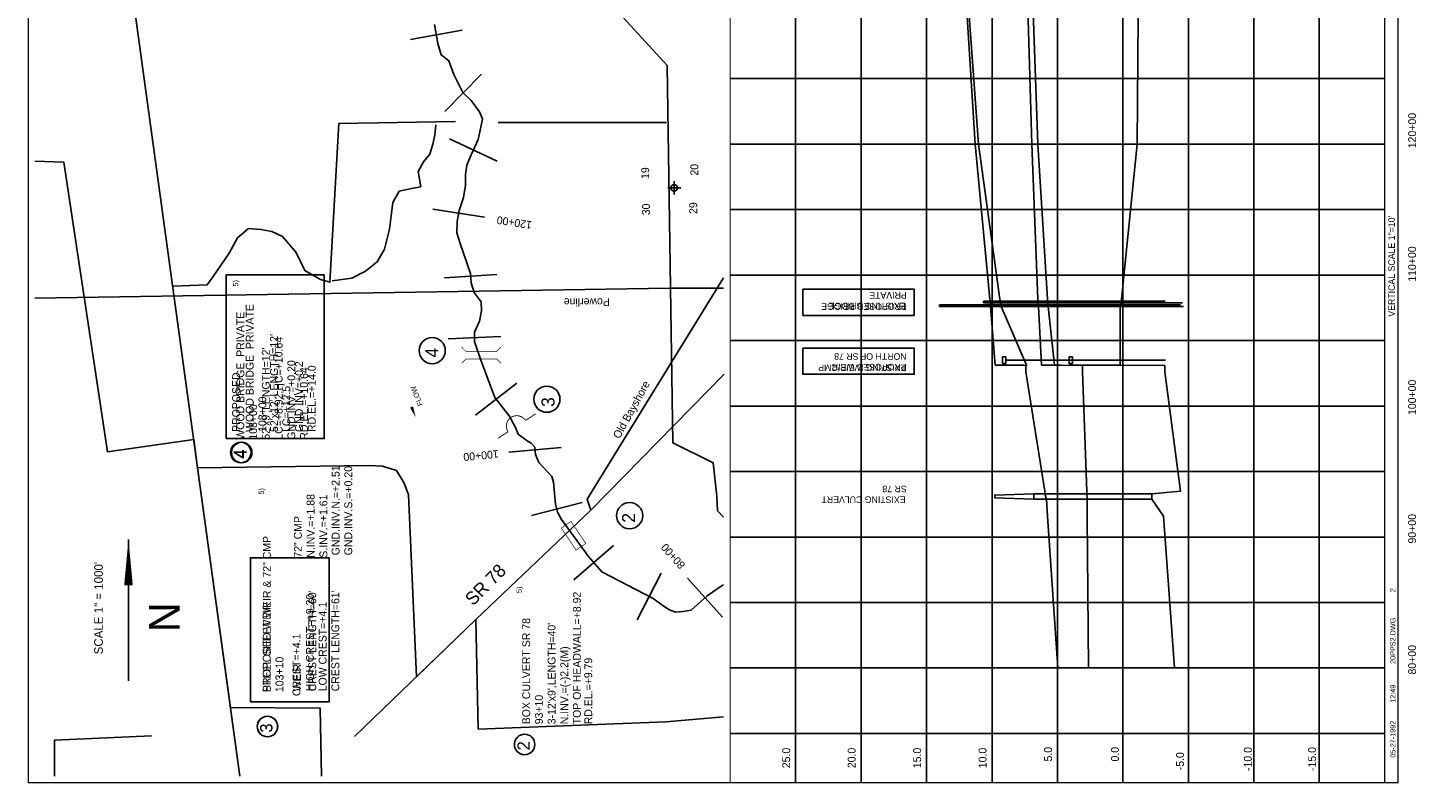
# Model space of a CAD drawing. Extents: x 219879 to 230599, y 860478 to 876488.
# Tile 1 of 3: x 219879 to 230484, y 860478 to 866246. Entities that reach past the tile are written whole.
import ezdxf
from ezdxf.enums import TextEntityAlignment as Align

# ---------------------------------------------------------------- set-up
doc = ezdxf.new("R2010")
doc.units = 0
doc.header["$LTSCALE"] = 800
doc.header["$PDMODE"] = 34
doc.header["$PDSIZE"] = 50
for name, pattern in [('DASHED', [0]), ('DIVIDE', [0]), ('STREAM', [0])]:
    doc.linetypes.add(name, pattern=pattern)
doc.layers.get('0').update_dxf_attribs({"linetype": 'CONTINUOUS'})
for name, color, linetype in [('BORDER', 1, 'CONTINUOUS'), ('EXISTING', 7, 'CONTINUOUS'), ('GRID', 2, 'CONTINUOUS'), ('MAJROADS', 9, 'CONTINUOUS'), ('MINROADS', 7, 'CONTINUOUS'), ('POWERLINES', 14, 'DIVIDE'), ('PROPOSED', 7, 'CONTINUOUS'), ('SEC', 2, 'CONTINUOUS'), ('STATIONS', 7, 'CONTINUOUS'), ('STRUCTTEXT', 7, 'CONTINUOUS'), ('STRUCTURES', 1, 'CONTINUOUS'), ('TEXT', 7, 'CONTINUOUS'), ('TRUNKS', 5, 'STREAM'), ('WSHEDS', 3, 'CONTINUOUS')]:
    doc.layers.add(name, color=color, linetype=linetype)

# ---------------------------------------------------------------- blocks, each defined once
blk = doc.blocks.new('BRIDGE')
at = {"layer": 'STRUCTURES', "color": 0, "const_width": 20}
for points in [[(-234, -534), (-101, -402), (-101, 496), (-234, 629)], [(244, -534), (112, -402), (112, 496), (244, 629)]]:
    blk.add_lwpolyline(points, dxfattribs=at)
blk = doc.blocks.new('WEIR')
at = {"layer": 'STRUCTURES', "color": 0, "const_width": 30}
blk.add_lwpolyline([(13, 761), (13, 358, -1), (13, -332), (13, -734)], format="xyb", dxfattribs=at)
blk = doc.blocks.new('BOX')
at = {"layer": 'STRUCTURES', "color": 0, "const_width": 20}
blk.add_lwpolyline([(-377, -171), (433, -171), (433, 189), (-377, 189)], close=True, dxfattribs=at)
blk = doc.blocks.new('LOGON')
at = {"color": 0}
blk.add_attdef('DATE', text='', height=1, dxfattribs=at).set_placement((-1.87, 1.76), align=Align.RIGHT)
for tag, p in [('TIME', (1.56, 1.76)), ('DRAWING', (8.97, 1.76)), ('OPERATOR', (22.66, 1.76))]:
    blk.add_attdef(tag, p, '', height=1, dxfattribs=at)
blk = doc.blocks.new('FLARROW')
at = {"color": 0}
blk.add_lwpolyline([(-0.28, 0.019, 0, 0.05, 0), (-0.112, 0.019, 0, 0, -0.087559), (-0.012, 0.001, 0, 0, 0.245722), (0.075, 0.013, 0, 0, -0.309425), (0.212, 0.015, 0, 0, 0), (0.278, 0.013, 0, 0, 0)], format="xyseb", dxfattribs=at)
blk.add_text('FLOW', height=0.08, dxfattribs=at).set_placement((0.015, -0.157), align=Align.CENTER)

msp = doc.modelspace()

# ---------------------------------------------------------------- linework, layer by layer
at = {"layer": 'BORDER', "color": 0, "const_width": 10}
msp.add_lwpolyline([(230344, 860483), (230344, 876483), (219884, 876483), (219884, 860483)], close=True, dxfattribs=at)
for points in [[(225244, 860483), (225244, 876483)], [(230244, 860483), (230244, 876483)]]:
    msp.add_lwpolyline(points, dxfattribs=at)
at = {"layer": 'EXISTING', "color": 0}
for points in [[(227747, 861358), (227668, 862518), (227659, 862648), (227648, 862688), (227648, 862708), (227503, 863618), (227503, 863668), (227487, 863669), (227269, 863670), (227233, 864118), (227232, 864152), (227229, 864164), (227227, 864174), (227116, 865358), (227033, 866658)], [(227510, 866658), (227547, 865358), (227595, 864174), (227595, 864164), (227596, 864152), (227598, 864118), (227622, 863670), (227708, 863669), (227935, 863668), (227935, 863618), (227969, 862708), (227969, 862688), (227970, 862648), (227972, 862518), (227980, 861358)], [(227349, 863708), (228059, 863708)], [(227564, 862648), (227265, 862658), (227265, 862678), (227564, 862688)], [(227564, 862648), (227265, 862658), (227265, 862678), (227564, 862688)]]:
    msp.add_lwpolyline(points, dxfattribs=at)
at = {"layer": 'EXISTING', "color": 0, "linetype": 'DASHED'}
for points in [[(228637, 861358), (228554, 862518), (228464, 862648), (228464, 862688), (228684, 862708), (228564, 863618), (228564, 863668), (227834, 863669), (228224, 863670), (228224, 864118), (228234, 864152), (228234, 864164), (228234, 864174), (228354, 865358), (228364, 866658)], [(228567, 864158), (227180, 864158), (227180, 864146), (228699, 864146)]]:
    msp.add_lwpolyline(points, dxfattribs=at)
at = {"layer": 'EXISTING', "color": 0}
for points in [[(227324, 863708), (227324, 863733), (227349, 863733), (227349, 863683), (227324, 863683)], [(228464, 862688), (227564, 862688), (227564, 862648), (228464, 862648)], [(228464, 862688), (227564, 862688), (227564, 862648), (228464, 862648)]]:
    msp.add_lwpolyline(points, close=True, dxfattribs=at)
for centre in [(221506, 863003), (221710, 860911)]:
    msp.add_circle(centre, 78.1, dxfattribs=at)
at = {"layer": 'GRID', "color": 0}
for points in [[(225744, 860483), (225744, 876483)], [(226244, 860483), (226244, 876483)], [(226744, 860483), (226744, 876483)], [(227244, 860483), (227244, 876483)], [(227744, 860483), (227744, 876483)], [(228244, 860483), (228244, 876483)], [(228744, 860483), (228744, 876483)], [(229244, 860483), (229244, 876483)], [(229744, 860483), (229744, 876483)], [(230244, 865858), (225244, 865858)], [(230244, 865358), (225244, 865358)], [(230244, 864858), (225244, 864858)], [(230244, 864358), (225244, 864358)], [(230244, 863858), (225244, 863858)], [(230244, 863358), (225244, 863358)], [(230244, 862858), (225244, 862858)], [(230244, 862358), (225244, 862358)], [(230244, 861858), (225244, 861858)], [(230244, 861358), (225244, 861358)], [(230244, 860858), (225244, 860858)]]:
    msp.add_lwpolyline(points, dxfattribs=at)
at = {"layer": 'MAJROADS', "color": 0}
for points in [[(222253, 876433), (222251, 876389), (222148, 875028), (222065, 874548), (222001, 871660), (221915, 871302), (220812, 867058), (220755, 866761), (220724, 866548), (220703, 866320), (221499, 860533)], [(222375, 860836), (223300, 861728), (224179, 862563), (225197, 863602)]]:
    msp.add_lwpolyline(points, dxfattribs=at)
at = {"layer": 'MINROADS', "color": 0}
for points in [[(223146, 865531), (222255, 865516), (222186, 864303), (222114, 864323), (221996, 864393), (221928, 864531), (221825, 864652), (221742, 864691), (221660, 864707), (221564, 864714), (221480, 864643), (221417, 864524), (221296, 864346), (221250, 864284), (221185, 864280), (220985, 864274)], [(224757, 865523), (223472, 865522)], [(222205, 864314), (222353, 864335), (222458, 864387), (222548, 864460), (222604, 864555), (222642, 864709), (222667, 864912), (222716, 864998), (222822, 865022), (222881, 865032), (222860, 865148), (222901, 865222), (222949, 865280), (222974, 865356), (222987, 865426), (222996, 865506)], [(225194, 864337), (224151, 862646), (224179, 862563)], [(220083, 860533), (220082, 860806), (220824, 860841)]]:
    msp.add_lwpolyline(points, dxfattribs=at)
at = {"layer": 'POWERLINES', "color": 0}
msp.add_lwpolyline([(225194, 864259), (224781, 864258), (219934, 864181)], dxfattribs=at)
at = {"layer": 'PROPOSED', "color": 0}
for points in [[(227747, 861358), (227668, 862518), (227659, 862648), (227648, 862688), (227648, 862708), (227503, 863618), (227503, 863668), (227509, 863669), (227509, 863670), (227508, 863671), (227315, 864118), (227309, 864152), (227306, 864164), (227303, 864174), (227142, 865358), (227046, 866658)], [(227547, 866658), (227595, 865358), (227668, 864174), (227668, 864164), (227669, 864152), (227673, 864118), (227722, 863671), (227768, 863670), (227769, 863669), (227935, 863668), (227935, 863618), (227969, 862708), (227969, 862688), (227970, 862648), (227972, 862518), (227980, 861358)], [(227858, 863708), (228568, 863708)], [(227564, 862648), (227265, 862658), (227265, 862678), (227564, 862688)]]:
    msp.add_lwpolyline(points, dxfattribs=at)
at = {"layer": 'PROPOSED', "color": 0, "linetype": 'DASHED'}
for points in [[(228637, 861358), (228554, 862518), (228464, 862648), (228464, 862688), (228684, 862708), (228564, 863618), (228564, 863668), (227834, 863669), (227834, 863670), (228224, 863671), (228224, 864118), (228234, 864152), (228234, 864164), (228234, 864174), (228354, 865358), (228364, 866658)], [(228706, 864118), (226844, 864118), (226844, 864130), (228684, 864130)]]:
    msp.add_lwpolyline(points, dxfattribs=at)
at = {"layer": 'PROPOSED', "color": 0}
for points in [[(221393, 863109), (222143, 863109), (222143, 864359), (221393, 864359)], [(225800, 864250), (226650, 864250), (226650, 864050), (225800, 864050)], [(225800, 863800), (226650, 863800), (226650, 863600), (225800, 863600)], [(227833, 863708), (227833, 863733), (227858, 863733), (227858, 863683), (227833, 863683)], [(228464, 862688), (227564, 862688), (227564, 862648), (228464, 862648)], [(221580, 861100), (222180, 861100), (222180, 862200), (221580, 862200)]]:
    msp.add_lwpolyline(points, close=True, dxfattribs=at)
for centre in [(221513, 863003), (221709, 860911)]:
    msp.add_circle(centre, 78.1, dxfattribs=at)
at = {"layer": 'SEC', "color": 0}
msp.add_point((224817, 865024), dxfattribs=at)
at = {"layer": 'STATIONS', "color": 0}
for p, q in [((222803, 866156), (223197, 866227)), ((223064, 865607), (223344, 865892)), ((223101, 865398), (223463, 865228)), ((222972, 864862), (223367, 864801)), ((223062, 864336), (223461, 864362)), ((223091, 863872), (223491, 863888)), ((223299, 863287), (223614, 863533)), ((223554, 863005), (223952, 863042)), ((223726, 862521), (224114, 862621)), ((224051, 862031), (224354, 862292)), ((224533, 861726), (224716, 862082)), ((225185, 861746), (224918, 862044))]:
    msp.add_line(p, q, dxfattribs=at)
at = {"layer": 'STRUCTTEXT', "color": 0}
for centre, radius in [((222968, 863781), 100), ((223844, 863410), 100), ((224476, 862521), 100), ((223674, 860774), 78.1)]:
    msp.add_circle(centre, radius, dxfattribs=at)
at = {"layer": 'TEXT', "color": 0}
msp.add_line((220648, 862340), (220648, 861260), dxfattribs=at)
msp.add_lwpolyline([(220648, 862340, 0, 65.7, 0), (220648, 861988, 65.7, 65.7, 0)], format="xyseb", dxfattribs=at)
at = {"layer": 'TRUNKS', "color": 0}
msp.add_lwpolyline([(225194, 861994), (225184, 861988), (225068, 861910), (224945, 861800), (224884, 861788), (224823, 861783), (224780, 861802), (224739, 861827), (224655, 861888), (224263, 862091), (224162, 862209), (223955, 862492), (223926, 862547), (223910, 862609), (223895, 862777), (223881, 862819), (223851, 862852), (223783, 862926), (223756, 862988), (223751, 863043), (223724, 863074), (223694, 863092), (223625, 863142), (223605, 863195), (223557, 863282), (223447, 863422), (223339, 863709), (223292, 863850), (223291, 863882), (223292, 863922), (223329, 864006), (223344, 864084), (223342, 864154), (223289, 864225), (223265, 864298), (223260, 864370), (223181, 864599), (223157, 864681), (223159, 864766), (223173, 864850), (223206, 864950), (223223, 865043), (223223, 865126), (223232, 865198), (223265, 865276), (223320, 865394), (223340, 865486), (223353, 865551), (223330, 865604), (223265, 865691), (223203, 865751), (223132, 865888), (223096, 865994), (223036, 866039), (223012, 866125), (222985, 866272)], dxfattribs=at)
at = {"layer": 'WSHEDS', "color": 0}
for points in [[(225194, 862509), (225146, 862559), (225141, 862669), (225113, 862925), (224806, 863078), (224763, 865959), (223595, 867236)], [(219934, 865228), (220153, 865220), (220487, 863009), (221146, 863103), (221175, 862886), (222487, 862904), (222588, 862900), (222695, 862867), (222754, 862770), (222787, 862680), (222847, 861291), (223300, 861728), (223320, 860892), (224753, 860946), (225194, 860986)], [(221175, 862886), (221427, 861056), (222112, 861052), (222122, 860533)]]:
    msp.add_lwpolyline(points, dxfattribs=at)

# ---------------------------------------------------------------- block references
at = {"layer": 'STRUCTURES', "color": 0}
for name, p, xscale, yscale, zscale, rotation in [('BRIDGE', (223331, 863747), 0.25781634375, 0.25781634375, 0.25781634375, 270), ('WEIR', (223618, 863204), 0.2303234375, 0.2303234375, 0.2303234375, 123), ('BOX', (224042, 862372), 0.250125, 0.250125, 0.250125, 304)]:
    msp.add_blockref(name, p, dxfattribs=dict(at, xscale=xscale, yscale=yscale, zscale=zscale, rotation=rotation))
at = {"layer": 'TEXT', "color": 0, "xscale": 40, "yscale": 40, "zscale": 40, "rotation": 90}
msp.add_blockref('LOGON', (230396, 861030), dxfattribs=at).add_auto_attribs({'DATE': '05-27-1992', 'TIME': '12:49', 'OPERATOR': '2', 'DRAWING': '20PPS2.DWG'})
at = {"layer": 'TRUNKS', "color": 0, "xscale": 500, "yscale": 500, "zscale": 500, "rotation": 112}
msp.add_blockref('FLARROW', (222798, 863406), dxfattribs=at)

# ---------------------------------------------------------------- texts
at = {"layer": 'EXISTING', "color": 0}
for s, height, rotation, p in [('5)', 40, 90, (221486, 864271)), ('EXISTING BRIDGE', 50, 180, (226584, 864146)), ('PRIVATE', 50, 180, (226592, 864228)), ('WOOD BRIDGE  PRIVATE', 60, 90, (221533, 863101)), ('LC=+8.92,HC=+10.64', 60, 90, (221825, 863101)), ("52'x9',LENGTH=12'", 60, 90, (221727, 863101)), ('NORTH OF SR 78', 50, 180, (226592, 863761)), ('GND.INV.=+0.20', 60, 90, (221922, 863101)), ('RD.EL.=+10.64', 60, 90, (222019, 863101)), ('EXISTING WEIR/CMP', 50, 180, (226589, 863675)), ('108+00', 60, 90, (221630, 863101)), ('4', 93.8, 90, (221545, 862957)), ('GND.INV.N.=+2.51', 60, 90, (222260, 862218)), ('GND.INV.S.=+0.20', 60, 90, (222357, 862218)), ('5)', 40, 90, (221682, 862682)), ('N.INV.=+1.88', 60, 90, (222069, 862200)), ('S.INV.=+1.61', 60, 90, (222167, 862200)), ('72" CMP', 60, 90, (221972, 862200)), ('STEEL SHEET WEIR & 72" CMP', 60, 90, (221735, 861174)), ("CREST LENGTH=61'", 60, 90, (222258, 861180)), ('HIGH CREST=+9.20', 60, 90, (222064, 861180)), ('LOW CREST=+4.1', 60, 90, (222161, 861180)), ('103+10', 60, 90, (221832, 861174)), ('WEIR', 60, 90, (221967, 861180)), ('3', 93.8, 90, (221748, 860865))]:
    msp.add_text(s, height=height, rotation=rotation, dxfattribs=at).set_placement(p)
at = {"layer": 'MAJROADS', "color": 0}
msp.add_text('SR 78', height=100, rotation=45.421, dxfattribs=at).set_placement((223280, 861827))
at = {"layer": 'MINROADS', "color": 0}
msp.add_text('Old Bayshore', height=60, rotation=61.037, dxfattribs=at).set_placement((224398, 863103))
at = {"layer": 'POWERLINES', "color": 0}
msp.add_text('Powerline', height=60, rotation=180, dxfattribs=at).set_placement((224325, 864181))
at = {"layer": 'PROPOSED', "color": 0}
for s, height, rotation, p in [('PROPOSED BRIDGE', 50, 180, (226593, 864142)), ('PRIVATE', 50, 180, (226593, 864228)), ('WOOD BRIDGE  PRIVATE', 60, 90, (221604, 863160)), ("52'x12' LENGTH=12'", 60, 90, (221790, 863160)), ('NORTH OF SR 78', 50, 180, (226592, 863761)), ('GND INV=+0.2', 60, 90, (221981, 863160)), ('RD.EL.=+14.0', 60, 90, (222078, 863160)), ('PROPOSED WEIR', 50, 180, (226592, 863680)), ('PROPOSED', 60, 90, (221500, 863160)), ("LC=+12.5'", 60, 90, (221883, 863160)), ('108+00', 60, 90, (221701, 863160)), ('4', 93.8, 90, (221552, 862957)), ("CREST LENGTH=60'", 60, 90, (222082, 861180)), ('PROPOSED WEIR', 60, 90, (221734, 861174)), (' CREST=+4.1', 60, 90, (221961, 861121)), ('103+10', 60, 90, (221831, 861174)), ('3', 93.8, 90, (221747, 860865))]:
    msp.add_text(s, height=height, rotation=rotation, dxfattribs=at).set_placement(p)
at = {"layer": 'STATIONS', "color": 0}
for s, rotation, p in [('120+00', 171.1831, (223600, 864788)), ('100+00', 185.3316, (223338, 863010)), ('80+00', 131.8828, (224830, 862231))]:
    msp.add_text(s, height=60, rotation=rotation, dxfattribs=at).set_placement(p, align=Align.CENTER)
at = {"layer": 'STRUCTTEXT', "color": 0}
for s, height, p in [('4', 100, (223016, 863728)), ('3', 100, (223903, 863351)), ('2', 100, (224518, 862467)), ('5)', 40, (223652, 861930)), ('TOP OF HEADWALL=+8.92', 60, (224103, 860928)), ("3-12'x9',LENGTH=40'", 60, (223910, 860928)), ('BOX CULVERT SR 78', 60, (223716, 860928)), ('N.INV.=(-)2.2(M)', 60, (224007, 860928)), ('RD.EL.=+9.79', 60, (224190, 860928)), ('93+10', 60, (223813, 860928)), ('2', 93.8, (223713, 860729))]:
    msp.add_text(s, height=height, rotation=90, dxfattribs=at).set_placement(p)
at = {"layer": 'TEXT', "color": 0}
for s, height, p in [('120+00', 60, (230483, 865461)), ('20', 60, (225000, 865162)), ('19', 60, (224625, 865136)), ('30', 60, (224631, 864859)), ('29', 60, (224992, 864869)), ('110+00', 60, (230483, 864442)), ('100+00', 60, (230483, 863424)), ('90+00', 60, (230483, 862421)), ('SCALE 1" = 1000\'', 65.73, (220452, 861815)), ('N', 235, (221040, 861745)), ('80+00', 60, (230483, 861421)), ('-10.0', 60, (229228, 860663)), ('-15.0', 60, (229719, 860663))]:
    msp.add_text(s, height=height, rotation=90, dxfattribs=at).set_placement(p, align=Align.CENTER)
for s, height, rotation, p in [('VERTICAL SCALE 1"=10\'', 50, 90, (230321, 864040)), ('EXISTING CULVERT', 50, 180, (226584, 862668)), ('SR 78', 50, 180, (226592, 862750)), ('25.0', 60, 90, (225702, 860593)), ('20.0', 60, 90, (226202, 860593)), ('15.0', 60, 90, (226702, 860593)), ('10.0', 60, 90, (227202, 860593)), ('5.0', 60, 90, (227702, 860644)), ('0.0', 60, 90, (228213, 860644)), ('-5.0', 60, 90, (228710, 860577))]:
    msp.add_text(s, height=height, rotation=rotation, dxfattribs=at).set_placement(p)

doc.saveas('drawing.dxf')
